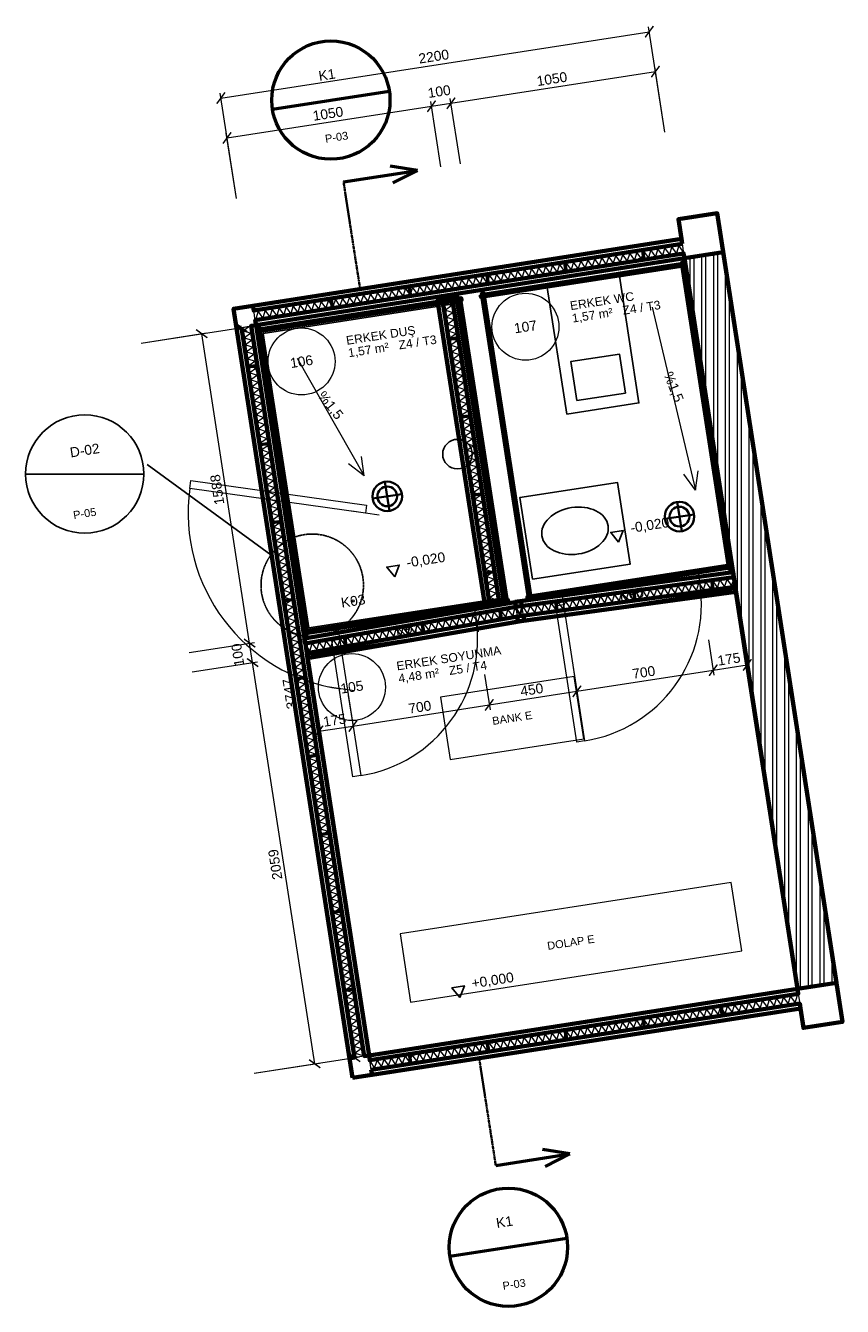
# Model space of a CAD drawing. Header units: millimetres. Extents: x 7188 to 11333, y 3522 to 10018.
import ezdxf
from ezdxf.enums import TextEntityAlignment as Align

# ---------------------------------------------------------------- set-up
doc = ezdxf.new("R2010")
doc.units = ezdxf.units.MM
doc.linetypes.add('DASHDOT', pattern=[3.556, 2.54, -0.508, 0, -0.508])
doc.linetypes.add('DASHED', pattern=[1.524, 1.27, -0.254])
for name, color, linetype, lineweight in [('A-DETAY-CAGRI', 1, 'Continuous', 25), ('A-KAPI', 8, 'Continuous', 18), ('A-KATMAN-CIZGI', 251, 'Continuous', 13), ('A-KATMAN-YALITIM', 6, 'Continuous', 35), ('A-KESIT-GORUNEN', 7, 'Continuous', 35), ('A-KESIT-HAT', 1, 'DASHDOT', 35), ('A-KESIT-KESILEN', 7, 'Continuous', 70), ('A-KESIT-TARAMA', 253, 'Continuous', 13), ('A-KOT-ISARET', 250, 'Continuous', 25), ('A-MAHAL', 250, 'Continuous', 18), ('A-MOBILYA', 9, 'Continuous', 18), ('A-YAZI', 7, 'Continuous', 13), ('A-ZEMIN-SINIR', 30, 'Continuous', 25), ('A-ZEMIN-YAZI', 30, 'Continuous', 13), ('G-KESIT-ISARET', 1, 'Continuous', 50), ('G-OLCU-ZINCIR', 7, 'Continuous', 13), ('M-SIHHI-CIHAZ', 8, 'Continuous', 25), ('M-SIHHI-PIS', 8, 'Continuous', 35)]:
    doc.layers.add(name, color=color, linetype=linetype, lineweight=lineweight)
doc.styles.add('GYM', font='arial.ttf')
doc.dimstyles.new('GYM-20', dxfattribs={"dimscale": 20, "dimtxt": 2.5, "dimasz": 2.5, "dimexe": 1.25, "dimexo": 1.5, "dimgap": 0.9, "dimtad": 1, "dimdec": 0, "dimtxsty": 'GYM', "dimblk": 'ARCHTICK', "dimcen": 2.5, "dimclrd": 7, "dimclre": 7, "dimclrt": 7, "dimazin": 3, "dimtfac": 1, "dimtmove": 0, "dimatfit": 3, "dimlwd": 18, "dimlwe": 13, "dimarcsym": 0})

# ---------------------------------------------------------------- blocks, each defined once
blk = doc.blocks.new('_ARCHTICK')
at = {"color": 0, "linetype": 'ByBlock', "const_width": 0.15}
blk.add_lwpolyline([(-0.5, -0.5), (0.5, 0.5)], dxfattribs=at)

msp = doc.modelspace()

# ---------------------------------------------------------------- hatches: boundary and pattern name
at = {"layer": 'A-KESIT-TARAMA'}
h = msp.add_hatch(dxfattribs=at)
h.set_pattern_fill('ANSI32', scale=6.2992, angle=45)
h.paths.add_polyline_path([(11104.4, 5132.3), (10530.7, 8838.2), (10728.3, 8868.8), (11302, 5162.9)])

# ---------------------------------------------------------------- linework, layer by layer
at = {"layer": 'A-DETAY-CAGRI'}
for p, q in [((7187.7, 7744.1), (7787.7, 7744.1)), ((8431.6, 7333.7), (7803.9, 7793.1))]:
    msp.add_line(p, q, dxfattribs=at)
msp.add_circle((7487.7, 7744.1), 300, dxfattribs=at)
at = {"layer": 'A-DETAY-CAGRI', "linetype": 'DASHED'}
msp.add_circle((8642.3, 7179.6), 260, dxfattribs=at)
at = {"layer": 'A-KAPI'}
for p, q in [((8981.9, 7535.9), (8843.3, 7555.4)), ((10598.2, 7258.7), (10619.6, 7120.4)), ((9906.4, 7151.6), (9927.8, 7013.3)), ((9462.2, 7082.7), (9483.6, 6944.4)), ((8770.4, 6975.6), (8791.8, 6837.3)), ((8856.7, 6644.6), (8718.1, 6664.1))]:
    msp.add_line(p, q, dxfattribs=at)
for points in [[(8912.6, 7545.6), (8021.4, 7670.9), (8027, 7710.5), (8918.2, 7585.2)], [(9917.1, 7082.5), (10024.2, 6390.7), (9984.7, 6384.6), (9877.6, 7076.3)], [(8781.1, 6906.5), (8888.2, 6214.7), (8848.7, 6208.6), (8741.6, 6900.3)]]:
    msp.add_lwpolyline(points, close=True, dxfattribs=at)
for centre, radius, start, end in [((8912.6, 7545.6), 900, 172, -98), ((9917.1, 7082.5), 700, -81.2, 8.8), ((8781.1, 6906.5), 700, -81.2, 8.8)]:
    msp.add_arc(centre, radius, start, end, dxfattribs=at)
at = {"layer": 'A-KATMAN-CIZGI'}
for p, q in [((9496.8, 8653.4), (10534.4, 8814)), ((10529.3, 8817.7), (10769.7, 7265.2)), ((9392.9, 8641.8), (9633.2, 7089.3)), ((9740.9, 7106), (9500.6, 8658.5)), ((8360.3, 8477.4), (9398, 8638.1)), ((8604.5, 6930.1), (8364.1, 8482.6)), ((10773.4, 7270.4), (9735.8, 7109.7)), ((9707.4, 6998.1), (10789.6, 7165.6)), ((9707.9, 6995.1), (10790.1, 7162.7)), ((10785, 7166.4), (11100, 5131.6)), ((10787.9, 7166.9), (11102.9, 5132.1)), ((9637, 7094.4), (8599.4, 6933.8)), ((8615.6, 6829.1), (9707.4, 6998.1)), ((8616.1, 6826.1), (9707.9, 6995.1)), ((8932, 4795.8), (8616.8, 6830.8)), ((8934.9, 4796.3), (8619.8, 6831.2)), ((11103.7, 5136.7), (8929.8, 4800)), ((11104.2, 5133.8), (8930.3, 4797.1))]:
    msp.add_line(p, q, dxfattribs=at)
for points in [[(10526.8, 8862.9), (8353.1, 8523.6), (8345.4, 8573), (10519.1, 8912.3)], [(10526.8, 8862.9), (8353.1, 8523.6), (8345.4, 8573), (10519.1, 8912.3)], [(9352.8, 8635.6), (9593.2, 7083.1), (9543.8, 7075.5), (9303.4, 8628)], [(9352.8, 8635.6), (9593.2, 7083.1), (9543.8, 7075.5), (9303.4, 8628)], [(8332.3, 8495.1), (8905.8, 4791.8), (8856.4, 4784.1), (8282.9, 8487.4)], [(8332.3, 8495.1), (8905.8, 4791.8), (8856.4, 4784.1), (8282.9, 8487.4)], [(9682.9, 7021.1), (10789.1, 7172.1), (10782.3, 7221.7), (9676.1, 7070.6)], [(9682.9, 7021.1), (10789.1, 7172.1), (10782.3, 7221.7), (9676.1, 7070.6)], [(8614.2, 6835.4), (9714.2, 7026), (9705.7, 7075.2), (8605.6, 6884.7)], [(8614.2, 6835.4), (9714.2, 7026), (9705.7, 7075.2), (8605.6, 6884.7)], [(8934.3, 4770.9), (11108.2, 5107.6), (11115.9, 5058.2), (8942, 4721.5)], [(8934.3, 4770.9), (11108.2, 5107.6), (11115.9, 5058.2), (8942, 4721.5)]]:
    msp.add_lwpolyline(points, close=True, dxfattribs=at)
at = {"layer": 'A-KATMAN-YALITIM'}
for p, q in [((9496.3, 8656.8), (10533.9, 8817.4)), ((10532.8, 8818.3), (10773.1, 7265.8)), ((8359.8, 8480.9), (9397.5, 8641.5)), ((9396.3, 8642.4), (9636.7, 7089.8)), ((9737.5, 7105.4), (9497.1, 8658)), ((8601, 6929.5), (8360.6, 8482)), ((10773.9, 7266.9), (9736.3, 7106.3)), ((9637.5, 7091), (8599.9, 6930.4))]:
    msp.add_line(p, q, dxfattribs=at)
at = {"layer": 'A-KESIT-GORUNEN'}
for points in [[(10329.2, 8832.1), (10321.5, 8881.5), (10290.9, 8876.7), (10291.8, 8870.7), (10316.5, 8874.6), (10322.4, 8837.1), (10297.7, 8833.2), (10298.6, 8827.3), (10329.2, 8832.1)], [(9934, 8770.4), (9926.3, 8819.8), (9895.7, 8815), (9896.6, 8809.1), (9921.3, 8812.9), (9927.2, 8775.4), (9902.5, 8771.5), (9903.4, 8765.6), (9934, 8770.4)], [(9538.8, 8708.7), (9531.1, 8758.1), (9500.5, 8753.3), (9501.4, 8747.4), (9526.1, 8751.2), (9532, 8713.7), (9507.3, 8709.8), (9508.2, 8703.9), (9538.8, 8708.7)], [(9143.6, 8647), (9135.9, 8696.4), (9105.3, 8691.6), (9106.2, 8685.7), (9130.9, 8689.5), (9136.7, 8652), (9112, 8648.1), (9113, 8642.2), (9143.6, 8647)], [(8748.4, 8585.3), (8740.7, 8634.7), (8710, 8629.9), (8711, 8624), (8735.7, 8627.8), (8741.5, 8590.3), (8716.8, 8586.4), (8717.8, 8580.5), (8748.4, 8585.3)], [(9383.4, 8438), (9334, 8430.3), (9338.8, 8399.7), (9344.7, 8400.6), (9340.9, 8425.3), (9378.4, 8431.1), (9382.2, 8406.4), (9388.2, 8407.3), (9383.4, 8438)], [(8362.9, 8297.4), (8313.5, 8289.8), (8318.2, 8259.1), (8324.2, 8260.1), (8320.3, 8284.8), (8357.9, 8290.6), (8361.7, 8265.9), (8367.6, 8266.8), (8362.9, 8297.4)], [(9444.6, 8042.7), (9395.2, 8035), (9400, 8004.4), (9405.9, 8005.3), (9402.1, 8030), (9439.6, 8035.8), (9443.4, 8011.1), (9449.4, 8012), (9444.6, 8042.7)], [(8424.1, 7902.1), (8374.7, 7894.5), (8379.5, 7863.9), (8385.4, 7864.8), (8381.6, 7889.5), (8419.1, 7895.3), (8422.9, 7870.6), (8428.9, 7871.5), (8424.1, 7902.1)], [(9505.8, 7647.4), (9456.4, 7639.7), (9461.2, 7609.1), (9467.1, 7610), (9463.3, 7634.7), (9500.8, 7640.5), (9504.6, 7615.8), (9510.6, 7616.8), (9505.8, 7647.4)], [(8485.3, 7506.9), (8435.9, 7499.2), (8440.7, 7468.6), (8446.6, 7469.5), (8442.8, 7494.2), (8480.3, 7500), (8484.1, 7475.3), (8490.1, 7476.2), (8485.3, 7506.9)], [(9567, 7252.1), (9517.6, 7244.5), (9522.3, 7213.8), (9528.3, 7214.7), (9524.5, 7239.4), (9562, 7245.3), (9565.8, 7220.5), (9571.8, 7221.5), (9567, 7252.1)], [(10270.6, 7151.8), (10277.4, 7102.3), (10308.1, 7106.4), (10307.3, 7112.4), (10282.5, 7109), (10277.4, 7146.7), (10302.1, 7150), (10301.3, 7156), (10270.6, 7151.8)], [(10666.9, 7205.9), (10673.7, 7156.4), (10704.4, 7160.6), (10703.6, 7166.5), (10678.8, 7163.1), (10673.7, 7200.8), (10698.4, 7204.1), (10697.6, 7210.1), (10666.9, 7205.9)], [(8546.5, 7111.6), (8497.1, 7103.9), (8501.9, 7073.3), (8507.8, 7074.2), (8504, 7098.9), (8541.5, 7104.7), (8545.4, 7080), (8551.3, 7080.9), (8546.5, 7111.6)], [(9874.3, 7097.7), (9881, 7048.2), (9911.8, 7052.3), (9910.9, 7058.3), (9886.2, 7054.9), (9881, 7092.6), (9905.8, 7095.9), (9905, 7101.9), (9874.3, 7097.7)], [(9591, 7055.3), (9599.5, 7006.1), (9630, 7011.4), (9629, 7017.3), (9604.4, 7013), (9597.9, 7050.5), (9622.5, 7054.7), (9621.5, 7060.6), (9591, 7055.3)], [(9196.8, 6987.1), (9205.4, 6937.8), (9235.9, 6943.1), (9234.9, 6949), (9210.2, 6944.8), (9203.8, 6982.2), (9228.4, 6986.5), (9227.4, 6992.4), (9196.8, 6987.1)], [(8802.7, 6918.8), (8811.2, 6869.6), (8841.8, 6874.8), (8840.7, 6880.8), (8816.1, 6876.5), (8809.6, 6913.9), (8834.3, 6918.2), (8833.2, 6924.1), (8802.7, 6918.8)], [(8607.8, 6716.3), (8558.4, 6708.6), (8563.1, 6678), (8569, 6678.9), (8565.2, 6703.6), (8602.8, 6709.4), (8606.6, 6684.7), (8612.5, 6685.6), (8607.8, 6716.3)], [(8669, 6321), (8619.6, 6313.3), (8624.3, 6282.7), (8630.2, 6283.6), (8626.4, 6308.3), (8664, 6314.1), (8667.8, 6289.4), (8673.7, 6290.4), (8669, 6321)], [(8730.2, 5925.7), (8680.8, 5918), (8685.5, 5887.4), (8691.5, 5888.3), (8687.6, 5913), (8725.2, 5918.9), (8729, 5894.1), (8734.9, 5895.1), (8730.2, 5925.7)], [(8791.4, 5530.4), (8742, 5522.8), (8746.7, 5492.1), (8752.7, 5493), (8748.8, 5517.8), (8786.4, 5523.6), (8790.2, 5498.9), (8796.2, 5499.8), (8791.4, 5530.4)], [(8852.6, 5135.1), (8803.2, 5127.5), (8808, 5096.8), (8813.9, 5097.8), (8810.1, 5122.5), (8847.6, 5128.3), (8851.4, 5103.6), (8857.4, 5104.5), (8852.6, 5135.1)], [(10713.1, 5046.4), (10720.8, 4997), (10751.4, 5001.7), (10750.5, 5007.7), (10725.8, 5003.8), (10720, 5041.4), (10744.7, 5045.2), (10743.8, 5051.1), (10713.1, 5046.4)], [(10317.8, 4985.2), (10325.5, 4935.8), (10356.1, 4940.5), (10355.2, 4946.4), (10330.5, 4942.6), (10324.7, 4980.2), (10349.4, 4984), (10348.5, 4989.9), (10317.8, 4985.2)], [(9922.5, 4924), (9930.2, 4874.5), (9960.8, 4879.3), (9959.9, 4885.2), (9935.2, 4881.4), (9929.4, 4918.9), (9954.1, 4922.8), (9953.2, 4928.7), (9922.5, 4924)], [(9527.3, 4862.7), (9534.9, 4813.3), (9565.5, 4818.1), (9564.6, 4824), (9539.9, 4820.2), (9534.1, 4857.7), (9558.8, 4861.5), (9557.9, 4867.5), (9527.3, 4862.7)], [(9132, 4801.5), (9139.6, 4752.1), (9170.3, 4756.8), (9169.3, 4762.8), (9144.6, 4758.9), (9138.8, 4796.5), (9163.5, 4800.3), (9162.6, 4806.3), (9132, 4801.5)]]:
    msp.add_lwpolyline(points, dxfattribs=at)
at = {"layer": 'A-KESIT-HAT'}
for p, q in [((8885.2, 8681.9), (8801, 9225.4)), ((9489.3, 4781), (9573.5, 4237.4))]:
    msp.add_line(p, q, dxfattribs=at)
at = {"layer": 'A-KESIT-KESILEN'}
for points in [[(8847, 4681.5), (8258.2, 8483.5), (8242.8, 8582.3), (8341.6, 8597.7), (10515.4, 8937), (10500.1, 9035.8), (10697.7, 9066.4), (11332.6, 4965.3), (11135, 4934.7), (11119.7, 5033.5)], [(10519.1, 8912.3), (8345.4, 8573), (8341.6, 8597.7), (10515.3, 8937)], [(10530.7, 8838.2), (8357, 8498.9), (8353.1, 8523.6), (10526.8, 8862.9)], [(9672.8, 7094.9), (9687.1, 7097.4), (9701.4, 7099.8), (10777.2, 7246.2), (10530.7, 8838.2), (8357, 8498.9), (8603.1, 6909.6)], [(11104.4, 5132.3), (10530.7, 8838.2), (10728.3, 8868.8), (11302, 5162.9)], [(9497.2, 8650.9), (10534.8, 8811.5), (10536.2, 8802.6), (9498.6, 8642)], [(10526.8, 8817.4), (10767.2, 7264.9), (10758.3, 7263.5), (10517.9, 8816)], [(9390.4, 8641.4), (9630.7, 7088.9), (9621.8, 7087.5), (9381.5, 8640.1)], [(9743.4, 7106.4), (9503, 8658.9), (9511.9, 8660.3), (9752.3, 7107.7)], [(8360.7, 8474.9), (9398.4, 8635.6), (9399.8, 8626.7), (8362.1, 8466.1)], [(9377.5, 8639.4), (9617.9, 7086.9), (9519.1, 7071.6), (9278.7, 8624.1)], [(9303.4, 8628), (9543.8, 7075.5), (9519.1, 7071.6), (9278.7, 8624.1)], [(9377.5, 8639.4), (9617.9, 7086.9), (9593.2, 7083.1), (9352.8, 8635.6)], [(8282.9, 8487.4), (8856.4, 4784.1), (8831.7, 4780.3), (8258.2, 8483.6)], [(8357, 8498.9), (8930.5, 4795.6), (8905.8, 4791.8), (8332.3, 8495.1)], [(8607, 6930.4), (8366.6, 8482.9), (8375.4, 8484.3), (8615.9, 6931.8)], [(10773, 7272.8), (9735.4, 7112.2), (9734, 7121.1), (10771.7, 7281.7)], [(9676.1, 7070.6), (10782.3, 7221.7), (10778.9, 7246.4), (9672.7, 7095.4)], [(8930.5, 4795.6), (11104.4, 5132.3), (10792.5, 7147.3), (9702.4, 6998.5), (8618.4, 6810.8)], [(9686.3, 6996.3), (10792.5, 7147.3), (10789.1, 7172.1), (9682.9, 7021.1)], [(9636.6, 7096.9), (8599, 6936.3), (8597.6, 6945.2), (9635.2, 7105.8)], [(8605.6, 6884.7), (9705.7, 7075.2), (9701.4, 7099.8), (8601.4, 6909.3)], [(8618.4, 6810.8), (9718.5, 7001.3), (9714.2, 7026), (8614.2, 6835.4)], [(8930.5, 4795.6), (11104.4, 5132.3), (11108.2, 5107.6), (8934.3, 4770.9)], [(8942, 4721.5), (11115.9, 5058.2), (11119.7, 5033.5), (8945.8, 4696.8)]]:
    msp.add_lwpolyline(points, close=True, dxfattribs=at)
at = {"layer": 'A-KESIT-TARAMA'}
for p, q in [((10520.2, 8905.4), (8346.5, 8566.1)), ((10525.8, 8869.8), (8352.1, 8530.5)), ((9310.3, 8629), (9550.7, 7076.5)), ((9345.9, 8634.5), (9586.3, 7082)), ((8289.8, 8488.5), (8863.3, 4785.2)), ((8325.4, 8494), (8898.9, 4790.7)), ((9677.1, 7063.7), (10783.3, 7214.7)), ((9681.9, 7028), (10788.1, 7179)), ((8606.8, 6877.8), (9706.9, 7068.3)), ((8613, 6842.3), (9713, 7032.8)), ((8935.4, 4764), (11109.3, 5100.7)), ((8940.9, 4728.4), (11114.8, 5065.1))]:
    msp.add_line(p, q, dxfattribs=at)
for points in [[(10525.8, 8869.8), (10502.4, 8902.6), (10490.2, 8864.3), (10466.9, 8897.1), (10454.6, 8858.7), (10431.3, 8891.5), (10419.1, 8853.2), (10395.7, 8886), (10383.5, 8847.6), (10360.2, 8880.4), (10347.9, 8842.1), (10324.6, 8874.8), (10312.3, 8836.5), (10289, 8869.3), (10276.8, 8831), (10253.4, 8863.7), (10241.2, 8825.4), (10217.9, 8858.2), (10205.6, 8819.8), (10182.3, 8852.6), (10170.1, 8814.3), (10146.7, 8847.1), (10134.5, 8808.7), (10111.2, 8841.5), (10098.9, 8803.2), (10075.6, 8836), (10063.4, 8797.6), (10040, 8830.4), (10027.8, 8792.1), (10004.5, 8824.9), (9992.2, 8786.5), (9968.9, 8819.3), (9956.7, 8781), (9933.3, 8813.8), (9921.1, 8775.4), (9897.8, 8808.2), (9885.5, 8769.9), (9862.2, 8802.7), (9849.9, 8764.3), (9826.6, 8797.1), (9814.4, 8758.8), (9791, 8791.6), (9778.8, 8753.2), (9755.5, 8786), (9743.2, 8747.7), (9719.9, 8780.5), (9707.7, 8742.1), (9684.3, 8774.9), (9672.1, 8736.6), (9648.8, 8769.4), (9636.5, 8731), (9613.2, 8763.8), (9601, 8725.5), (9577.6, 8758.3), (9565.4, 8719.9), (9542.1, 8752.7), (9529.8, 8714.4), (9506.5, 8747.2), (9494.3, 8708.8), (9470.9, 8741.6), (9458.7, 8703.3), (9435.3, 8736), (9423.1, 8697.7), (9399.8, 8730.5), (9387.5, 8692.1), (9364.2, 8724.9), (9352, 8686.6), (9328.6, 8719.4), (9316.4, 8681), (9293.1, 8713.8), (9280.8, 8675.5), (9257.5, 8708.3), (9245.3, 8669.9), (9221.9, 8702.7), (9209.7, 8664.4), (9186.4, 8697.2), (9174.1, 8658.8), (9150.8, 8691.6), (9138.6, 8653.3), (9115.2, 8686.1), (9103, 8647.7), (9079.7, 8680.5), (9067.4, 8642.2), (9044.1, 8675), (9031.9, 8636.6), (9008.5, 8669.4), (8996.3, 8631.1), (8972.9, 8663.9), (8960.7, 8625.5), (8937.4, 8658.3), (8925.1, 8620), (8901.8, 8652.8), (8889.6, 8614.4), (8866.2, 8647.2), (8854, 8608.9), (8830.7, 8641.7), (8818.4, 8603.3), (8795.1, 8636.1), (8782.9, 8597.8), (8759.5, 8630.6), (8747.3, 8592.2), (8724, 8625), (8711.7, 8586.7), (8688.4, 8619.5), (8676.2, 8581.1), (8652.8, 8613.9), (8640.6, 8575.6), (8617.3, 8608.3), (8605, 8570), (8581.7, 8602.8), (8569.5, 8564.5), (8546.1, 8597.2), (8533.9, 8558.9), (8510.5, 8591.7), (8498.3, 8553.3), (8475, 8586.1), (8462.7, 8547.8), (8439.4, 8580.6), (8427.2, 8542.2), (8403.8, 8575), (8391.6, 8536.7), (8368.3, 8569.5), (8356, 8531.1)], [(9345.9, 8634.5), (9313.1, 8611.3), (9351.4, 8599), (9318.6, 8575.7), (9356.9, 8563.4), (9324.1, 8540.1), (9362.4, 8527.8), (9329.6, 8504.5), (9368, 8492.2), (9335.1, 8468.9), (9373.5, 8456.7), (9340.6, 8433.4), (9379, 8421.1), (9346.1, 8397.8), (9384.5, 8385.5), (9351.7, 8362.2), (9390, 8349.9), (9357.2, 8326.6), (9395.5, 8314.4), (9362.7, 8291.1), (9401, 8278.8), (9368.2, 8255.5), (9406.5, 8243.2), (9373.7, 8219.9), (9412, 8207.6), (9379.2, 8184.3), (9417.5, 8172.1), (9384.7, 8148.8), (9423, 8136.5), (9390.2, 8113.2), (9428.5, 8100.9), (9395.7, 8077.6), (9434, 8065.3), (9401.2, 8042), (9439.5, 8029.8), (9406.7, 8006.5), (9445.1, 7994.2), (9412.2, 7970.9), (9450.6, 7958.6), (9417.7, 7935.3), (9456.1, 7923), (9423.2, 7899.7), (9461.6, 7887.4), (9428.8, 7864.2), (9467.1, 7851.9), (9434.3, 7828.6), (9472.6, 7816.3), (9439.8, 7793), (9478.1, 7780.7), (9445.3, 7757.4), (9483.6, 7745.1), (9450.8, 7721.8), (9489.1, 7709.6), (9456.3, 7686.3), (9494.6, 7674), (9461.8, 7650.7), (9500.1, 7638.4), (9467.3, 7615.1), (9505.6, 7602.8), (9472.8, 7579.5), (9511.1, 7567.3), (9478.3, 7544), (9516.7, 7531.7), (9483.8, 7508.4), (9522.2, 7496.1), (9489.3, 7472.8), (9527.7, 7460.5), (9494.8, 7437.2), (9533.2, 7425), (9500.4, 7401.7), (9538.7, 7389.4), (9505.9, 7366.1), (9544.2, 7353.8), (9511.4, 7330.5), (9549.7, 7318.2), (9516.9, 7294.9), (9555.2, 7282.7), (9522.4, 7259.4), (9560.7, 7247.1), (9527.9, 7223.8), (9566.2, 7211.5), (9533.4, 7188.2), (9571.7, 7175.9), (9538.9, 7152.6), (9577.2, 7140.3), (9544.4, 7117.1), (9582.7, 7104.8), (9549.9, 7081.5)], [(8325.4, 8494), (8292.6, 8470.7), (8330.9, 8458.4), (8298.1, 8435.1), (8336.4, 8422.9), (8303.6, 8399.6), (8341.9, 8387.3), (8309.1, 8364), (8347.4, 8351.7), (8314.6, 8328.4), (8352.9, 8316.1), (8320.1, 8292.8), (8358.4, 8280.5), (8325.6, 8257.2), (8363.9, 8245), (8331.1, 8221.7), (8369.5, 8209.4), (8336.6, 8186.1), (8375, 8173.8), (8342.1, 8150.5), (8380.5, 8138.2), (8347.6, 8114.9), (8386, 8102.7), (8353.2, 8079.4), (8391.5, 8067.1), (8358.7, 8043.8), (8397, 8031.5), (8364.2, 8008.2), (8402.5, 7995.9), (8369.7, 7972.6), (8408, 7960.4), (8375.2, 7937.1), (8413.5, 7924.8), (8380.7, 7901.5), (8419, 7889.2), (8386.2, 7865.9), (8424.5, 7853.6), (8391.7, 7830.3), (8430.1, 7818.1), (8397.2, 7794.8), (8435.6, 7782.5), (8402.7, 7759.2), (8441.1, 7746.9), (8408.3, 7723.6), (8446.6, 7711.3), (8413.8, 7688), (8452.1, 7675.8), (8419.3, 7652.5), (8457.6, 7640.2), (8424.8, 7616.9), (8463.1, 7604.6), (8430.3, 7581.3), (8468.6, 7569), (8435.8, 7545.7), (8474.1, 7533.5), (8441.3, 7510.2), (8479.6, 7497.9), (8446.8, 7474.6), (8485.1, 7462.3), (8452.3, 7439), (8490.7, 7426.7), (8457.8, 7403.4), (8496.2, 7391.1), (8463.3, 7367.9), (8501.7, 7355.6), (8468.9, 7332.3), (8507.2, 7320), (8474.4, 7296.7), (8512.7, 7284.4), (8479.9, 7261.1), (8518.2, 7248.8), (8485.4, 7225.5), (8523.7, 7213.3), (8490.9, 7190), (8529.2, 7177.7), (8496.4, 7154.4), (8534.7, 7142.1), (8501.9, 7118.8), (8540.2, 7106.5), (8507.4, 7083.2), (8545.8, 7071), (8512.9, 7047.7), (8551.3, 7035.4), (8518.4, 7012.1), (8556.8, 6999.8), (8523.9, 6976.5), (8562.3, 6964.2), (8529.5, 6940.9), (8567.8, 6928.7), (8535, 6905.4), (8573.3, 6893.1), (8540.5, 6869.8), (8578.8, 6857.5), (8546, 6834.2), (8584.3, 6821.9), (8551.5, 6798.6), (8589.8, 6786.4), (8557, 6763.1), (8595.3, 6750.8), (8562.5, 6727.5), (8600.8, 6715.2), (8568, 6691.9), (8606.4, 6679.6), (8573.5, 6656.3), (8611.9, 6644.1), (8579, 6620.8), (8617.4, 6608.5), (8584.6, 6585.2), (8622.9, 6572.9), (8590.1, 6549.6), (8628.4, 6537.3), (8595.6, 6514), (8633.9, 6501.8), (8601.1, 6478.5), (8639.4, 6466.2), (8606.6, 6442.9), (8644.9, 6430.6), (8612.1, 6407.3), (8650.4, 6395), (8617.6, 6371.7), (8655.9, 6359.4), (8623.1, 6336.1), (8661.4, 6323.9), (8628.6, 6300.6), (8667, 6288.3), (8634.1, 6265), (8672.5, 6252.7), (8639.6, 6229.4), (8678, 6217.1), (8645.2, 6193.8), (8683.5, 6181.6), (8650.7, 6158.3), (8689, 6146), (8656.2, 6122.7), (8694.5, 6110.4), (8661.7, 6087.1), (8700, 6074.8), (8667.2, 6051.5), (8705.5, 6039.3), (8672.7, 6016), (8711, 6003.7), (8678.2, 5980.4), (8716.5, 5968.1), (8683.7, 5944.8), (8722.1, 5932.5), (8689.2, 5909.2), (8727.6, 5897), (8694.7, 5873.7), (8733.1, 5861.4), (8700.2, 5838.1), (8738.6, 5825.8), (8705.8, 5802.5), (8744.1, 5790.2), (8711.3, 5766.9), (8749.6, 5754.7), (8716.8, 5731.4), (8755.1, 5719.1), (8722.3, 5695.8), (8760.6, 5683.5), (8727.8, 5660.2), (8766.1, 5647.9), (8733.3, 5624.6), (8771.6, 5612.4), (8738.8, 5589.1), (8777.1, 5576.8), (8744.3, 5553.5), (8782.7, 5541.2), (8749.8, 5517.9), (8788.2, 5505.6), (8755.3, 5482.3), (8793.7, 5470), (8760.9, 5446.8), (8799.2, 5434.5), (8766.4, 5411.2), (8804.7, 5398.9), (8771.9, 5375.6), (8810.2, 5363.3), (8777.4, 5340), (8815.7, 5327.7), (8782.9, 5304.4), (8821.2, 5292.2), (8788.4, 5268.9), (8826.7, 5256.6), (8793.9, 5233.3), (8832.2, 5221), (8799.4, 5197.7), (8837.7, 5185.4), (8804.9, 5162.1), (8843.3, 5149.9), (8810.4, 5126.6), (8848.8, 5114.3), (8815.9, 5091), (8854.3, 5078.7), (8821.5, 5055.4), (8859.8, 5043.1), (8827, 5019.8), (8865.3, 5007.6), (8832.5, 4984.3), (8870.8, 4972), (8838, 4948.7), (8876.3, 4936.4), (8843.5, 4913.1), (8881.8, 4900.8), (8849, 4877.5), (8887.3, 4865.3), (8854.5, 4842), (8892.8, 4829.7), (8860, 4806.4), (8898.3, 4794.1)], [(9677.1, 7063.7), (9699.8, 7030.5), (9712.7, 7068.6), (9735.4, 7035.3), (9748.4, 7073.4), (9771.1, 7040.2), (9784.1, 7078.3), (9806.8, 7045.1), (9819.7, 7083.2), (9842.4, 7049.9), (9855.4, 7088.1), (9878.1, 7054.8), (9891.1, 7092.9), (9913.8, 7059.7), (9926.7, 7097.8), (9949.4, 7064.6), (9962.4, 7102.7), (9985.1, 7069.4), (9998.1, 7107.5), (10020.8, 7074.3), (10033.7, 7112.4), (10056.5, 7079.2), (10069.4, 7117.3), (10092.1, 7084), (10105.1, 7122.1), (10127.8, 7088.9), (10140.8, 7127), (10163.5, 7093.8), (10176.4, 7131.9), (10199.1, 7098.6), (10212.1, 7136.7), (10234.8, 7103.5), (10247.8, 7141.6), (10270.5, 7108.4), (10283.4, 7146.5), (10306.1, 7113.2), (10319.1, 7151.4), (10341.8, 7118.1), (10354.8, 7156.2), (10377.5, 7123), (10390.4, 7161.1), (10413.1, 7127.9), (10426.1, 7166), (10448.8, 7132.7), (10461.8, 7170.8), (10484.5, 7137.6), (10497.4, 7175.7), (10520.2, 7142.5), (10533.1, 7180.6), (10555.8, 7147.3), (10568.8, 7185.4), (10591.5, 7152.2), (10604.5, 7190.3), (10627.2, 7157.1), (10640.1, 7195.2), (10662.8, 7161.9), (10675.8, 7200), (10698.5, 7166.8), (10711.5, 7204.9), (10734.2, 7171.7), (10747.1, 7209.8), (10769.8, 7176.5), (10782.8, 7214.7)], [(8606.8, 6877.8), (8630.7, 6845.4), (8642.3, 6883.9), (8666.2, 6851.5), (8677.8, 6890.1), (8701.6, 6857.7), (8713.2, 6896.2), (8737.1, 6863.8), (8748.7, 6902.4), (8772.6, 6870), (8784.2, 6908.5), (8808.1, 6876.1), (8819.7, 6914.7), (8843.5, 6882.3), (8855.1, 6920.8), (8879, 6888.4), (8890.6, 6926.9), (8914.5, 6894.5), (8926.1, 6933.1), (8949.9, 6900.7), (8961.5, 6939.2), (8985.4, 6906.8), (8997, 6945.4), (9020.9, 6913), (9032.5, 6951.5), (9056.4, 6919.1), (9068, 6957.7), (9091.8, 6925.3), (9103.4, 6963.8), (9127.3, 6931.4), (9138.9, 6969.9), (9162.8, 6937.5), (9174.4, 6976.1), (9198.2, 6943.7), (9209.8, 6982.2), (9233.7, 6949.8), (9245.3, 6988.4), (9269.2, 6956), (9280.8, 6994.5), (9304.7, 6962.1), (9316.3, 7000.7), (9340.1, 6968.3), (9351.7, 7006.8), (9375.6, 6974.4), (9387.2, 7013), (9411.1, 6980.6), (9422.7, 7019.1), (9446.6, 6986.7), (9458.1, 7025.2), (9482, 6992.8), (9493.6, 7031.4), (9517.5, 6999), (9529.1, 7037.5), (9553, 7005.1), (9564.6, 7043.7), (9588.4, 7011.3), (9600, 7049.8), (9623.9, 7017.4), (9635.5, 7056), (9659.4, 7023.6), (9671, 7062.1), (9694.9, 7029.7), (9706.4, 7068.2)], [(8935.4, 4764), (8958.7, 4731.2), (8971, 4769.5), (8994.3, 4736.7), (9006.5, 4775), (9029.8, 4742.2), (9042.1, 4780.5), (9065.4, 4747.7), (9077.7, 4786), (9101, 4753.2), (9113.3, 4791.5), (9136.6, 4758.7), (9148.9, 4797), (9172.2, 4764.2), (9184.4, 4802.5), (9207.7, 4769.7), (9220, 4808.1), (9243.3, 4775.2), (9255.6, 4813.6), (9278.9, 4780.7), (9291.2, 4819.1), (9314.5, 4786.3), (9326.7, 4824.6), (9350, 4791.8), (9362.3, 4830.1), (9385.6, 4797.3), (9397.9, 4835.6), (9421.2, 4802.8), (9433.5, 4841.1), (9456.8, 4808.3), (9469, 4846.6), (9492.3, 4813.8), (9504.6, 4852.1), (9527.9, 4819.3), (9540.2, 4857.6), (9563.5, 4824.8), (9575.8, 4863.2), (9599.1, 4830.3), (9611.3, 4868.7), (9634.6, 4835.8), (9646.9, 4874.2), (9670.2, 4841.4), (9682.5, 4879.7), (9705.8, 4846.9), (9718.1, 4885.2), (9741.4, 4852.4), (9753.6, 4890.7), (9776.9, 4857.9), (9789.2, 4896.2), (9812.5, 4863.4), (9824.8, 4901.7), (9848.1, 4868.9), (9860.4, 4907.2), (9883.7, 4874.4), (9895.9, 4912.7), (9919.2, 4879.9), (9931.5, 4918.3), (9954.8, 4885.4), (9967.1, 4923.8), (9990.4, 4890.9), (10002.7, 4929.3), (10026, 4896.5), (10038.2, 4934.8), (10061.5, 4902), (10073.8, 4940.3), (10097.1, 4907.5), (10109.4, 4945.8), (10132.7, 4913), (10145, 4951.3), (10168.3, 4918.5), (10180.6, 4956.8), (10203.8, 4924), (10216.1, 4962.3), (10239.4, 4929.5), (10251.7, 4967.9), (10275, 4935), (10287.3, 4973.4), (10310.6, 4940.5), (10322.9, 4978.9), (10346.2, 4946), (10358.4, 4984.4), (10381.7, 4951.6), (10394, 4989.9), (10417.3, 4957.1), (10429.6, 4995.4), (10452.9, 4962.6), (10465.2, 5000.9), (10488.5, 4968.1), (10500.7, 5006.4), (10524, 4973.6), (10536.3, 5011.9), (10559.6, 4979.1), (10571.9, 5017.4), (10595.2, 4984.6), (10607.5, 5023), (10630.8, 4990.1), (10643, 5028.5), (10666.3, 4995.6), (10678.6, 5034), (10701.9, 5001.2), (10714.2, 5039.5), (10737.5, 5006.7), (10749.8, 5045), (10773.1, 5012.2), (10785.3, 5050.5), (10808.6, 5017.7), (10820.9, 5056), (10844.2, 5023.2), (10856.5, 5061.5), (10879.8, 5028.7), (10892.1, 5067), (10915.4, 5034.2), (10927.6, 5072.5), (10950.9, 5039.7), (10963.2, 5078.1), (10986.5, 5045.2), (10998.8, 5083.6), (11022.1, 5050.7), (11034.4, 5089.1), (11057.7, 5056.3), (11069.9, 5094.6), (11093.2, 5061.8), (11105.5, 5100.1)]]:
    msp.add_lwpolyline(points, dxfattribs=at)
at = {"layer": 'A-KOT-ISARET'}
for points in [[(10197, 7399.2), (10157, 7448.1), (10220.3, 7457.9)], [(9060.6, 7223.3), (9020.6, 7272.1), (9083.8, 7281.9)], [(9390.9, 5089.5), (9351, 5138.4), (9414.2, 5148.2)]]:
    msp.add_lwpolyline(points, close=True, dxfattribs=at)
at = {"layer": 'A-MAHAL'}
for centre, radius in [((9724.3, 8490.8), 170), ((8587.9, 8314.8), 170), ((8850, 7100), 5.52), ((10263, 7136), 5.52), ((9127, 6960), 5.52), ((8843.6, 6663.5), 170)]:
    msp.add_circle(centre, radius, dxfattribs=at)
at = {"layer": 'A-MOBILYA'}
for points in [[(9292.9, 6612), (9341.9, 6295.8), (10021.3, 6401), (9972.3, 6717.3)], [(9088, 5411.5), (9141.6, 5065.7), (10821.6, 5325.9), (10768, 5671.7)]]:
    msp.add_lwpolyline(points, close=True, dxfattribs=at)
at = {"layer": 'A-ZEMIN-SINIR'}
for points in [[(10520.4, 8800.2), (10755.8, 7279.3), (9749.8, 7123.6), (9514.4, 8644.4)], [(8377.9, 8468.5), (9383.9, 8624.2), (9619.4, 7103.4), (8613.4, 6947.6)], [(8935.5, 4802.4), (8622.2, 6825.5), (9708.1, 6993.6), (10784.4, 7160.3), (11097.6, 5137.3)]]:
    msp.add_lwpolyline(points, close=True, dxfattribs=at)
at = {"layer": 'A-ZEMIN-YAZI'}
for p, q in [((10366.8, 8590.3), (10586.4, 7661.9)), ((8565.1, 8331.5), (8905.6, 7734)), ((8905.6, 7734), (8827.1, 7796)), ((8905.6, 7734), (8892.2, 7833.1)), ((10586.4, 7661.9), (10528.6, 7743.5)), ((10586.4, 7661.9), (10601.5, 7760.8))]:
    msp.add_line(p, q, dxfattribs=at)
at = {"layer": 'G-KESIT-ISARET'}
for p, q in [((8440.3, 9594.6), (9033.2, 9686.4)), ((9176.6, 9283.6), (9038.4, 9306)), ((8801, 9225.4), (9176.6, 9283.6)), ((9176.6, 9283.6), (9051.6, 9220.5)), ((9573.5, 4237.4), (9949, 4295.6)), ((9949, 4295.6), (9810.8, 4318)), ((9949, 4295.6), (9824.1, 4232.5)), ((9341.3, 3776.5), (9934.2, 3868.3))]:
    msp.add_line(p, q, dxfattribs=at)
for centre in [(8736.8, 9640.5), (9637.8, 3822.4)]:
    msp.add_circle(centre, 300, dxfattribs=at)
at = {"layer": 'M-SIHHI-CIHAZ'}
for points in [[(9934.7, 8047.8), (10300.3, 8104.4), (10200.8, 8746.7), (9835.2, 8690.1)], [(8625.2, 6963.6), (9603.6, 7115.1), (9372.3, 8608.4), (8393.9, 8456.8)], [(9984.8, 8116.2), (10231.8, 8154.5), (10201.2, 8352.1), (9954.2, 8313.9)], [(9760.7, 7210.2), (10254.9, 7286.7), (10190.6, 7701.8), (9696.5, 7625.3)]]:
    msp.add_lwpolyline(points, close=True, dxfattribs=at)
msp.add_circle((9379.2, 7844.9), 75, dxfattribs=at)
msp.add_ellipse((9975.7, 7456), major_axis=(168, 26), ratio=0.7, dxfattribs=at)
at = {"layer": 'M-SIHHI-PIS'}
for p, q in [((9034.3, 7556.6), (9011.3, 7704.8)), ((8948.7, 7619.2), (9096.9, 7642.2)), ((10517.4, 7453.9), (10494.5, 7602.1)), ((10431.8, 7516.5), (10580.1, 7539.5))]:
    msp.add_line(p, q, dxfattribs=at)
for centre, radius in [((9022.8, 7630.7), 75), ((9022.8, 7630.7), 50), ((10505.9, 7528), 75), ((10505.9, 7528), 50)]:
    msp.add_circle(centre, radius, dxfattribs=at)

# ---------------------------------------------------------------- texts
at = {"layer": 'A-DETAY-CAGRI', "style": 'GYM'}
for s, height, p in [('D-02', 50, (7487.7, 7864.1)), ('P-05', 40, (7487.7, 7544.1))]:
    msp.add_text(s, height=height, rotation=8.80418, dxfattribs=at).set_placement(p, align=Align.MIDDLE_CENTER)
at = {"layer": 'A-KOT-ISARET', "style": 'GYM'}
for s, p in [('-0,020', (10257.2, 7470.1)), ('-0,020', (9120.8, 7294.1)), ('+0,000', (9451.2, 5160.4))]:
    msp.add_text(s, height=50, rotation=8.80418, dxfattribs=at).set_placement(p, align=Align.MIDDLE_LEFT)
at = {"layer": 'A-MAHAL', "style": 'GYM'}
for s, p in [('107', (9724.3, 8490.8)), ('106', (8587.9, 8314.8)), ('K05', (10263, 7136)), ('K03', (8850, 7100)), ('K07', (9127, 6960)), ('105', (8843.6, 6663.5))]:
    msp.add_text(s, height=50, rotation=8.80418, dxfattribs=at).set_placement(p, align=Align.MIDDLE_CENTER)
at = {"layer": 'A-MOBILYA', "style": 'GYM'}
for s, p in [('BANK E', (9657.1, 6506.5)), ('DOLAP E', (9954.8, 5368.7))]:
    msp.add_text(s, height=40, rotation=8.80418, dxfattribs=at).set_placement(p, align=Align.MIDDLE_CENTER)
at = {"layer": 'A-YAZI', "style": 'GYM'}
for s, p in [('ERKEK WC', (9950.8, 8596.7)), ('1,57 m²   Z4 / T3', (9960.6, 8533.6)), ('ERKEK DUŞ', (8814.4, 8420.7)), ('1,57 m²   Z4 / T3', (8824.2, 8357.7)), ('ERKEK SOYUNMA', (9070.1, 6769.4)), ('4,48 m²   Z5 / T4', (9079.8, 6706.4))]:
    msp.add_text(s, height=44, rotation=8.80418, dxfattribs=at).set_placement(p, align=Align.MIDDLE_LEFT)
at = {"layer": 'A-ZEMIN-YAZI', "style": 'GYM'}
for rotation, p in [(-67.88693, (10476.6, 8186.1)), (-51.52116, (8735.4, 8092.8))]:
    msp.add_text('%1,5', height=50, rotation=rotation, dxfattribs=at).set_placement(p, align=Align.MIDDLE_CENTER)
at = {"layer": 'G-KESIT-ISARET', "style": 'GYM'}
for s, height, p in [('K1', 50, (8716.9, 9769)), ('P-03', 40, (8765.8, 9452.7)), ('K1', 50, (9617.9, 3950.9)), ('P-03', 40, (9666.8, 3634.6))]:
    msp.add_text(s, height=height, rotation=8.80418, dxfattribs=at).set_placement(p, align=Align.MIDDLE_CENTER)

# ---------------------------------------------------------------- dimensions: what is measured, and where the dimension line sits
at = {"layer": 'G-OLCU-ZINCIR'}
for base, p1, p2, angle in [((8178.6, 9650.8), (8262.1, 9111.6), (10436.2, 9448.3), 8.80418), ((9346.4, 9624.6), (9398.6, 9287.6), (10436.2, 9448.3), 8.80418), ((9247.6, 9609.3), (9299.7, 9272.3), (9398.6, 9287.6), 8.80418), ((8209.9, 9448.6), (8262.1, 9111.6), (9299.7, 9272.3), 8.80418), ((8857, 4784.2), (8317.8, 4700.7), (7744.4, 8403.6), 98.803), ((8324.4, 6886.5), (7987.4, 6834.3), (7744.4, 8403.6), 98.803), ((10677.1, 6749.1), (10648.7, 6932.9), (10821.4, 6959.7), 8.80418), ((8339.7, 6787.6), (8002.7, 6735.4), (7987.4, 6834.3), 98.803), ((9985.4, 6642), (9956.9, 6825.8), (10648.7, 6932.9), 8.80418), ((9540.7, 6573.1), (9512.2, 6756.9), (9956.9, 6825.8), 8.80418), ((8654.8, 4752.9), (8317.8, 4700.7), (8002.7, 6735.4), 98.803), ((8848.9, 6465.9), (8820.4, 6649.8), (9512.2, 6756.9), 8.80418), ((8676, 6439.2), (8647.5, 6623), (8820.4, 6649.8), 8.80418)]:
    msp.add_linear_dim(base=base, p1=p1, p2=p2, angle=angle, dimstyle='GYM-20', dxfattribs=at).render()

doc.saveas('drawing.dxf')
